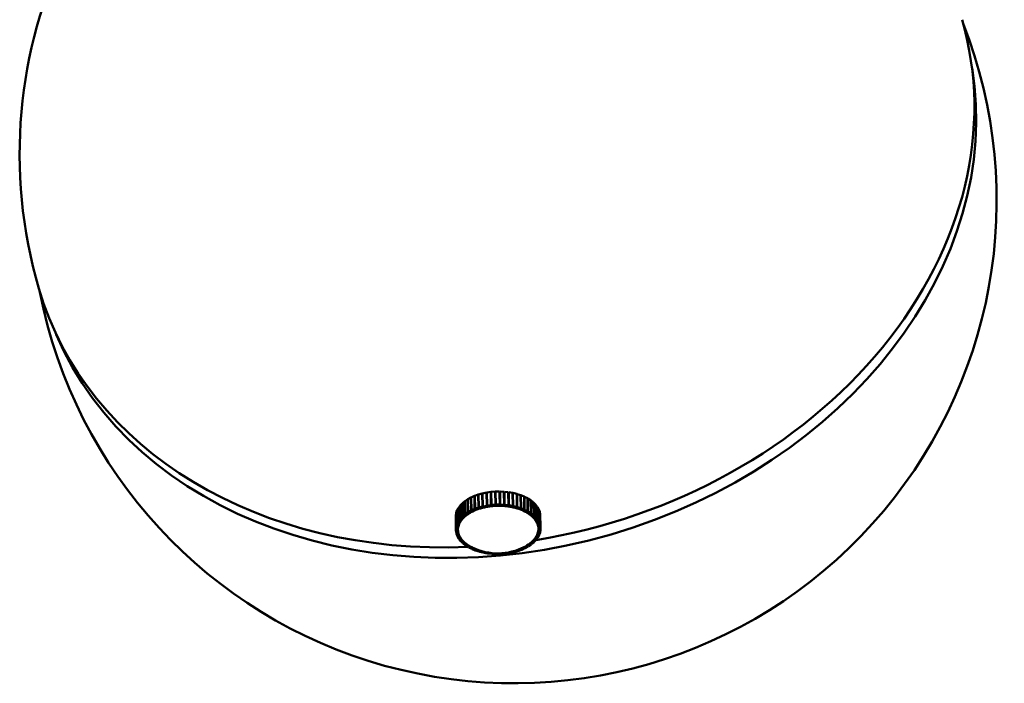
# Model space of a CAD drawing. Header units: millimetres. Extents: x 584 to 3241, y 318 to 2270.
# Tile 17 of 21: x 2802 to 2924, y 1016 to 1098. Entities that reach past the tile are written whole.
import ezdxf

# ---------------------------------------------------------------- set-up
doc = ezdxf.new("R2010")
doc.units = ezdxf.units.MM
doc.header["$LTSCALE"] = 12
doc.layers.add('Widoczne (ISO)', color=7, linetype='Continuous', lineweight=50)
doc.layers.add('Widoczne wąskie (ISO)', color=7, linetype='Continuous', lineweight=50)

msp = doc.modelspace()

# ---------------------------------------------------------------- linework, layer by layer
at = {"layer": 'Widoczne (ISO)'}
for p, q in [((2858.44, 1039.04), (2858.04, 1038.86)), ((2858.48, 1039.01), (2858.44, 1039.04)), ((2858.46, 1037.42), (2858.44, 1039.04)), ((2858.91, 1039.21), (2858.48, 1039.05)), ((2858.48, 1039.05), (2858.51, 1037.43)), ((2858.96, 1039.16), (2858.91, 1039.21)), ((2858.94, 1037.59), (2858.91, 1039.21)), ((2859.41, 1039.35), (2858.96, 1039.22)), ((2858.96, 1039.22), (2858.98, 1037.6)), ((2859.46, 1039.29), (2859.41, 1039.35)), ((2859.44, 1037.73), (2859.41, 1039.35)), ((2859.93, 1039.46), (2859.46, 1039.36)), ((2859.46, 1039.36), (2859.48, 1037.74)), ((2859.98, 1039.37), (2859.93, 1039.46)), ((2859.96, 1037.83), (2859.93, 1039.46)), ((2860.47, 1039.53), (2859.98, 1039.46)), ((2859.98, 1039.46), (2860.01, 1037.84)), ((2860.52, 1039.4), (2860.47, 1039.53)), ((2860.49, 1037.91), (2860.47, 1039.53)), ((2861.02, 1039.58), (2860.52, 1039.54)), ((2860.52, 1039.54), (2860.54, 1037.92)), ((2861.04, 1039.43), (2861.02, 1039.58)), ((2861.04, 1037.95), (2861.02, 1039.58)), ((2861.07, 1037.81), (2861.04, 1039.43)), ((2861.57, 1039.59), (2861.07, 1039.58)), ((2861.07, 1039.58), (2861.09, 1037.96)), ((2861.57, 1039.44), (2861.57, 1039.59)), ((2861.59, 1037.96), (2861.57, 1039.59)), ((2861.59, 1037.82), (2861.57, 1039.44)), ((2861.59, 1039.44), (2861.62, 1039.59)), ((2861.59, 1039.44), (2861.62, 1037.82)), ((2861.62, 1039.59), (2861.64, 1037.96)), ((2862.11, 1039.56), (2861.62, 1039.59)), ((2862.14, 1037.94), (2862.11, 1039.56)), ((2862.12, 1039.42), (2862.16, 1039.56)), ((2862.16, 1039.56), (2862.19, 1037.94)), ((2862.65, 1039.51), (2862.16, 1039.56)), ((2862.68, 1037.88), (2862.65, 1039.51)), ((2862.66, 1039.41), (2862.7, 1039.5)), ((2862.7, 1039.5), (2862.73, 1037.88)), ((2863.18, 1039.42), (2862.7, 1039.5)), ((2863.2, 1037.79), (2863.18, 1039.42)), ((2863.18, 1039.34), (2863.23, 1039.41)), ((2863.23, 1039.41), (2863.25, 1037.78)), ((2863.69, 1039.29), (2863.23, 1039.41)), ((2863.71, 1037.67), (2863.69, 1039.29)), ((2863.69, 1039.24), (2863.73, 1039.28)), ((2863.73, 1039.28), (2863.75, 1037.66)), ((2864.17, 1039.14), (2863.73, 1039.28)), ((2864.19, 1037.52), (2864.17, 1039.14)), ((2864.17, 1039.09), (2864.21, 1039.13)), ((2864.21, 1039.13), (2864.23, 1037.5)), ((2864.62, 1038.96), (2864.21, 1039.13)), ((2864.64, 1037.34), (2864.62, 1038.96)), ((2856.65, 1037.82), (2856.45, 1037.55)), ((2856.67, 1037.82), (2856.65, 1037.82)), ((2856.67, 1036.2), (2856.65, 1037.82)), ((2856.92, 1038.11), (2856.67, 1037.85)), ((2856.67, 1037.85), (2856.7, 1036.23)), ((2856.95, 1038.1), (2856.92, 1038.11)), ((2856.94, 1036.48), (2856.92, 1038.11)), ((2857.24, 1038.37), (2856.95, 1038.13)), ((2856.95, 1038.13), (2856.97, 1036.51)), ((2857.27, 1038.36), (2857.24, 1038.37)), ((2857.26, 1036.75), (2857.24, 1038.37)), ((2857.6, 1038.62), (2857.27, 1038.4)), ((2857.27, 1038.4), (2857.29, 1036.77)), ((2857.63, 1038.6), (2857.6, 1038.62)), ((2857.62, 1037), (2857.6, 1038.62)), ((2858, 1038.84), (2857.63, 1038.64)), ((2857.63, 1038.64), (2857.66, 1037.02)), ((2858.04, 1038.82), (2858, 1038.84)), ((2858.02, 1037.22), (2858, 1038.84)), ((2858.04, 1038.86), (2858.06, 1037.24)), ((2859.48, 1037.74), (2859.96, 1037.83)), ((2859.56, 1037.6), (2859.48, 1037.74)), ((2860.04, 1037.7), (2859.96, 1037.83)), ((2860.01, 1037.84), (2860.49, 1037.91)), ((2860.06, 1037.7), (2860.01, 1037.84)), ((2860.04, 1037.7), (2860.04, 1037.76)), ((2860.06, 1037.7), (2860.3, 1037.73)), ((2860.3, 1037.73), (2860.55, 1037.77)), ((2860.55, 1037.77), (2860.49, 1037.91)), ((2860.54, 1037.92), (2861.04, 1037.95)), ((2860.57, 1037.77), (2860.54, 1037.92)), ((2860.55, 1037.77), (2860.55, 1037.9)), ((2860.57, 1037.77), (2860.82, 1037.79)), ((2860.82, 1037.79), (2861.07, 1037.81)), ((2861.07, 1037.81), (2861.04, 1037.95)), ((2861.09, 1037.81), (2861.09, 1037.96)), ((2861.09, 1037.96), (2861.59, 1037.96)), ((2861.09, 1037.81), (2861.34, 1037.81)), ((2861.34, 1037.81), (2861.59, 1037.82)), ((2861.59, 1037.82), (2861.59, 1037.96)), ((2861.62, 1037.82), (2861.64, 1037.96)), ((2861.62, 1037.82), (2861.87, 1037.81)), ((2861.64, 1037.96), (2862.14, 1037.94)), ((2861.87, 1037.81), (2862.11, 1037.8)), ((2862.11, 1037.8), (2862.14, 1037.94)), ((2862.14, 1037.79), (2862.19, 1037.94)), ((2862.14, 1037.93), (2862.14, 1037.79)), ((2862.14, 1037.79), (2862.38, 1037.77)), ((2862.19, 1037.94), (2862.68, 1037.88)), ((2862.38, 1037.77), (2862.63, 1037.74)), ((2862.63, 1037.74), (2862.68, 1037.88)), ((2862.65, 1037.74), (2862.73, 1037.88)), ((2862.65, 1037.8), (2862.65, 1037.74)), ((2862.65, 1037.74), (2862.89, 1037.7)), ((2862.73, 1037.88), (2863.2, 1037.79)), ((2863.13, 1037.65), (2863.2, 1037.79)), ((2863.15, 1037.65), (2863.25, 1037.78)), ((2863.25, 1037.78), (2863.71, 1037.67)), ((2864.62, 1038.92), (2864.65, 1038.94)), ((2864.65, 1038.94), (2864.68, 1037.32)), ((2865.03, 1038.75), (2864.65, 1038.94)), ((2865.05, 1037.13), (2865.03, 1038.75)), ((2865.03, 1038.71), (2865.07, 1038.73)), ((2865.07, 1038.73), (2865.09, 1037.11)), ((2865.4, 1038.52), (2865.07, 1038.73)), ((2865.43, 1036.9), (2865.4, 1038.52)), ((2865.4, 1038.48), (2865.44, 1038.5)), ((2865.44, 1038.5), (2865.46, 1036.88)), ((2865.73, 1038.27), (2865.44, 1038.5)), ((2865.76, 1036.64), (2865.73, 1038.27)), ((2865.73, 1038.23), (2865.76, 1038.24)), ((2865.76, 1038.24), (2865.78, 1036.62)), ((2866.02, 1037.99), (2865.76, 1038.24)), ((2866.04, 1036.37), (2866.02, 1037.99)), ((2866.02, 1037.96), (2866.04, 1037.97)), ((2866.04, 1037.97), (2866.06, 1036.34)), ((2866.25, 1037.7), (2866.04, 1037.97)), ((2856.17, 1036.9), (2856.12, 1036.61)), ((2856.12, 1036.61), (2856.14, 1034.99)), ((2856.12, 1036.58), (2856.12, 1036.58)), ((2856.14, 1034.96), (2856.12, 1036.58)), ((2856.27, 1037.22), (2856.17, 1036.93)), ((2856.17, 1036.93), (2856.2, 1035.31)), ((2856.17, 1036.9), (2856.17, 1036.9)), ((2856.19, 1035.28), (2856.17, 1036.9)), ((2856.29, 1037.21), (2856.27, 1037.22)), ((2856.3, 1035.59), (2856.27, 1037.22)), ((2856.43, 1037.52), (2856.28, 1037.24)), ((2856.28, 1037.24), (2856.31, 1035.62)), ((2856.45, 1037.52), (2856.43, 1037.52)), ((2856.46, 1035.9), (2856.43, 1037.52)), ((2856.45, 1037.55), (2856.48, 1035.93)), ((2856.97, 1036.51), (2857.26, 1036.75)), ((2857.17, 1036.43), (2856.97, 1036.51)), ((2857.17, 1036.43), (2857.32, 1036.55)), ((2857.46, 1036.67), (2857.26, 1036.75)), ((2857.29, 1036.77), (2857.62, 1037)), ((2857.48, 1036.68), (2857.29, 1036.77)), ((2857.32, 1036.55), (2857.46, 1036.67)), ((2857.46, 1036.67), (2857.46, 1036.69)), ((2857.48, 1036.68), (2857.64, 1036.79)), ((2857.81, 1036.9), (2857.62, 1037)), ((2857.64, 1036.79), (2857.81, 1036.9)), ((2857.66, 1037.02), (2858.02, 1037.22)), ((2857.83, 1036.91), (2857.66, 1037.02)), ((2857.81, 1036.9), (2857.81, 1036.92)), ((2857.83, 1036.91), (2858.01, 1037.01)), ((2858.01, 1037.01), (2858.19, 1037.11)), ((2858.19, 1037.11), (2858.02, 1037.22)), ((2858.06, 1037.24), (2858.46, 1037.42)), ((2858.21, 1037.12), (2858.06, 1037.24)), ((2858.19, 1037.11), (2858.19, 1037.14)), ((2858.21, 1037.12), (2858.41, 1037.21)), ((2858.41, 1037.21), (2858.61, 1037.3)), ((2858.61, 1037.3), (2858.46, 1037.42)), ((2858.51, 1037.43), (2858.94, 1037.59)), ((2858.63, 1037.31), (2858.51, 1037.43)), ((2858.61, 1037.3), (2858.61, 1037.33)), ((2858.63, 1037.31), (2858.85, 1037.38)), ((2858.85, 1037.38), (2859.06, 1037.46)), ((2859.06, 1037.46), (2858.94, 1037.59)), ((2858.98, 1037.6), (2859.44, 1037.73)), ((2859.09, 1037.47), (2858.98, 1037.6)), ((2859.06, 1037.46), (2859.06, 1037.5)), ((2859.09, 1037.47), (2859.31, 1037.53)), ((2859.31, 1037.53), (2859.54, 1037.59)), ((2859.54, 1037.59), (2859.44, 1037.73)), ((2859.54, 1037.59), (2859.54, 1037.64)), ((2859.56, 1037.6), (2859.8, 1037.65)), ((2859.8, 1037.65), (2860.04, 1037.7)), ((2862.89, 1037.7), (2863.13, 1037.65)), ((2863.15, 1037.69), (2863.15, 1037.65)), ((2863.15, 1037.65), (2863.38, 1037.59)), ((2863.38, 1037.59), (2863.61, 1037.54)), ((2863.61, 1037.54), (2863.71, 1037.67)), ((2863.63, 1037.53), (2863.75, 1037.66)), ((2863.63, 1037.57), (2863.63, 1037.53)), ((2863.63, 1037.53), (2863.85, 1037.46)), ((2863.75, 1037.66), (2864.19, 1037.52)), ((2863.85, 1037.46), (2864.07, 1037.39)), ((2864.07, 1037.39), (2864.19, 1037.52)), ((2864.09, 1037.38), (2864.23, 1037.5)), ((2864.09, 1037.41), (2864.09, 1037.38)), ((2864.09, 1037.38), (2864.29, 1037.3)), ((2864.23, 1037.5), (2864.64, 1037.34)), ((2864.29, 1037.3), (2864.49, 1037.22)), ((2864.49, 1037.22), (2864.64, 1037.34)), ((2864.51, 1037.21), (2864.68, 1037.32)), ((2864.51, 1037.23), (2864.51, 1037.21)), ((2864.51, 1037.21), (2864.7, 1037.11)), ((2864.68, 1037.32), (2865.05, 1037.13)), ((2864.7, 1037.11), (2864.89, 1037.02)), ((2864.89, 1037.02), (2865.05, 1037.13)), ((2864.9, 1037.01), (2865.09, 1037.11)), ((2864.9, 1037.03), (2864.9, 1037.01)), ((2864.9, 1037.01), (2865.07, 1036.9)), ((2865.07, 1036.9), (2865.24, 1036.8)), ((2865.09, 1037.11), (2865.43, 1036.9)), ((2865.24, 1036.8), (2865.43, 1036.9)), ((2865.26, 1036.79), (2865.46, 1036.88)), ((2865.26, 1036.81), (2865.26, 1036.79)), ((2865.26, 1036.79), (2865.41, 1036.67)), ((2865.41, 1036.67), (2865.56, 1036.56)), ((2865.46, 1036.88), (2865.76, 1036.64)), ((2865.56, 1036.56), (2865.76, 1036.64)), ((2865.57, 1036.54), (2865.78, 1036.62)), ((2865.57, 1036.56), (2865.57, 1036.54)), ((2865.57, 1036.54), (2865.7, 1036.42)), ((2865.78, 1036.62), (2866.04, 1036.37)), ((2866.27, 1036.08), (2866.25, 1037.7)), ((2866.25, 1037.67), (2866.27, 1037.68)), ((2866.27, 1037.68), (2866.29, 1036.05)), ((2866.42, 1037.4), (2866.27, 1037.68)), ((2866.45, 1035.78), (2866.42, 1037.4)), ((2866.42, 1037.37), (2866.44, 1037.37)), ((2866.44, 1037.37), (2866.46, 1035.75)), ((2866.55, 1037.09), (2866.44, 1037.37)), ((2866.57, 1035.46), (2866.55, 1037.09)), ((2866.55, 1037.06), (2866.58, 1035.44)), ((2866.55, 1037.06), (2866.55, 1037.06)), ((2866.61, 1036.77), (2866.55, 1037.06)), ((2866.64, 1035.15), (2866.61, 1036.77)), ((2866.61, 1036.74), (2866.62, 1036.74)), ((2866.62, 1036.74), (2866.64, 1035.12)), ((2866.62, 1036.45), (2866.62, 1036.74)), ((2856.2, 1035.31), (2856.3, 1035.59)), ((2856.44, 1035.28), (2856.2, 1035.31)), ((2856.54, 1035.57), (2856.3, 1035.59)), ((2856.31, 1035.62), (2856.46, 1035.9)), ((2856.55, 1035.58), (2856.31, 1035.62)), ((2856.44, 1035.28), (2856.49, 1035.42)), ((2856.44, 1035.27), (2856.44, 1035.28)), ((2856.7, 1035.86), (2856.46, 1035.9)), ((2856.48, 1035.93), (2856.67, 1036.2)), ((2856.7, 1035.87), (2856.48, 1035.93)), ((2856.49, 1035.42), (2856.54, 1035.57)), ((2856.54, 1035.57), (2856.54, 1035.58)), ((2856.55, 1035.58), (2856.62, 1035.72)), ((2856.62, 1035.72), (2856.7, 1035.86)), ((2856.9, 1036.14), (2856.67, 1036.2)), ((2856.7, 1036.23), (2856.94, 1036.48)), ((2856.91, 1036.16), (2856.7, 1036.23)), ((2856.7, 1035.87), (2856.8, 1036.01)), ((2856.7, 1035.86), (2856.7, 1035.88)), ((2856.8, 1036.01), (2856.9, 1036.14)), ((2856.9, 1036.14), (2856.9, 1036.16)), ((2856.91, 1036.16), (2857.04, 1036.29)), ((2857.16, 1036.41), (2856.94, 1036.48)), ((2857.04, 1036.29), (2857.16, 1036.41)), ((2857.16, 1036.41), (2857.16, 1036.43)), ((2865.7, 1036.42), (2865.82, 1036.29)), ((2865.82, 1036.29), (2866.04, 1036.37)), ((2865.83, 1036.28), (2866.06, 1036.34)), ((2865.83, 1036.3), (2865.83, 1036.28)), ((2865.83, 1036.28), (2865.94, 1036.15)), ((2865.94, 1036.15), (2866.04, 1036.02)), ((2866.04, 1036.02), (2866.27, 1036.08)), ((2866.05, 1036), (2866.29, 1036.05)), ((2866.05, 1036.02), (2866.05, 1036)), ((2866.05, 1036), (2866.13, 1035.87)), ((2866.06, 1036.34), (2866.27, 1036.08)), ((2866.13, 1035.87), (2866.21, 1035.73)), ((2866.21, 1035.73), (2866.45, 1035.78)), ((2866.22, 1035.72), (2866.46, 1035.75)), ((2866.22, 1035.73), (2866.22, 1035.72)), ((2866.22, 1035.72), (2866.27, 1035.57)), ((2866.27, 1035.57), (2866.33, 1035.43)), ((2866.29, 1036.05), (2866.45, 1035.78)), ((2866.33, 1035.43), (2866.57, 1035.46)), ((2866.33, 1035.42), (2866.58, 1035.44)), ((2866.33, 1035.43), (2866.33, 1035.42)), ((2866.33, 1035.42), (2866.36, 1035.27)), ((2866.46, 1035.75), (2866.57, 1035.46)), ((2866.58, 1035.44), (2866.64, 1035.15)), ((2866.64, 1034.82), (2866.62, 1036.45)), ((2856.14, 1034.99), (2856.19, 1035.28)), ((2856.39, 1034.97), (2856.14, 1034.99)), ((2856.39, 1034.96), (2856.14, 1034.96)), ((2856.14, 1034.66), (2856.14, 1034.96)), ((2856.39, 1034.67), (2856.14, 1034.66)), ((2856.15, 1034.63), (2856.15, 1034.66)), ((2856.4, 1034.65), (2856.15, 1034.63)), ((2856.21, 1034.34), (2856.15, 1034.63)), ((2856.44, 1035.27), (2856.19, 1035.28)), ((2856.45, 1034.36), (2856.21, 1034.34)), ((2856.46, 1034.35), (2856.21, 1034.32)), ((2856.21, 1034.32), (2856.21, 1034.34)), ((2856.32, 1034.03), (2856.21, 1034.32)), ((2856.57, 1034.06), (2856.32, 1034.03)), ((2856.39, 1034.97), (2856.41, 1035.12)), ((2856.39, 1034.96), (2856.39, 1034.97)), ((2856.39, 1034.82), (2856.39, 1034.97)), ((2856.39, 1034.81), (2856.39, 1034.96)), ((2856.39, 1034.81), (2856.39, 1034.82)), ((2856.39, 1034.67), (2856.39, 1034.81)), ((2856.39, 1034.78), (2856.39, 1034.67)), ((2856.4, 1034.65), (2856.39, 1034.74)), ((2856.42, 1034.51), (2856.4, 1034.65)), ((2856.41, 1035.12), (2856.44, 1035.27)), ((2856.45, 1034.36), (2856.42, 1034.51)), ((2856.45, 1034.39), (2856.45, 1034.36)), ((2856.46, 1034.35), (2856.46, 1034.37)), ((2856.51, 1034.21), (2856.46, 1034.35)), ((2856.57, 1034.06), (2856.51, 1034.21)), ((2856.57, 1034.08), (2856.57, 1034.06)), ((2856.57, 1034.05), (2856.57, 1034.07)), ((2866.16, 1034.06), (2866.09, 1033.92)), ((2866.24, 1034.2), (2866.16, 1034.06)), ((2866.29, 1034.36), (2866.24, 1034.21)), ((2866.24, 1034.21), (2866.24, 1034.23)), ((2866.24, 1034.21), (2866.24, 1034.2)), ((2866.24, 1034.21), (2866.49, 1034.19)), ((2866.24, 1034.2), (2866.48, 1034.16)), ((2866.34, 1034.5), (2866.29, 1034.36)), ((2866.48, 1034.16), (2866.33, 1033.88)), ((2866.35, 1034.51), (2866.34, 1034.54)), ((2866.34, 1034.52), (2866.34, 1034.5)), ((2866.34, 1034.5), (2866.59, 1034.47)), ((2866.37, 1034.66), (2866.35, 1034.51)), ((2866.35, 1034.51), (2866.59, 1034.5)), ((2866.36, 1035.27), (2866.39, 1035.13)), ((2866.39, 1034.81), (2866.37, 1034.66)), ((2866.39, 1035.13), (2866.64, 1035.15)), ((2866.39, 1035.13), (2866.39, 1035.11)), ((2866.39, 1035.11), (2866.64, 1035.12)), ((2866.39, 1035.11), (2866.39, 1034.97)), ((2866.39, 1034.97), (2866.39, 1034.96)), ((2866.39, 1034.96), (2866.39, 1034.97)), ((2866.39, 1034.91), (2866.39, 1034.81)), ((2866.39, 1034.82), (2866.64, 1034.82)), ((2866.39, 1034.81), (2866.64, 1034.79)), ((2866.47, 1034.19), (2866.48, 1034.16)), ((2866.59, 1034.47), (2866.49, 1034.19)), ((2866.64, 1034.79), (2866.59, 1034.5)), ((2866.59, 1034.5), (2866.59, 1034.47)), ((2866.64, 1035.12), (2866.64, 1034.82)), ((2866.64, 1034.82), (2866.64, 1034.79)), ((2856.57, 1034.05), (2856.34, 1034)), ((2856.34, 1034), (2856.34, 1034.03)), ((2856.49, 1033.73), (2856.34, 1034)), ((2856.73, 1033.78), (2856.49, 1033.73)), ((2856.74, 1033.76), (2856.51, 1033.7)), ((2856.51, 1033.7), (2856.51, 1033.73)), ((2856.72, 1033.44), (2856.51, 1033.7)), ((2856.65, 1033.91), (2856.57, 1034.05)), ((2856.73, 1033.78), (2856.65, 1033.91)), ((2856.95, 1033.5), (2856.72, 1033.44)), ((2856.73, 1033.79), (2856.73, 1033.78)), ((2856.74, 1033.76), (2856.74, 1033.77)), ((2856.84, 1033.63), (2856.74, 1033.76)), ((2856.96, 1033.49), (2856.74, 1033.41)), ((2856.74, 1033.41), (2856.74, 1033.44)), ((2857, 1033.16), (2856.74, 1033.41)), ((2856.95, 1033.5), (2856.84, 1033.63)), ((2856.95, 1033.51), (2856.95, 1033.5)), ((2856.96, 1033.49), (2856.96, 1033.49)), ((2857.09, 1033.36), (2856.96, 1033.49)), ((2857.21, 1033.24), (2857, 1033.16)), ((2857.23, 1033.23), (2857.03, 1033.14)), ((2857.03, 1033.14), (2857.03, 1033.17)), ((2857.32, 1032.9), (2857.03, 1033.14)), ((2857.21, 1033.24), (2857.09, 1033.36)), ((2857.21, 1033.24), (2857.21, 1033.24)), ((2857.23, 1033.23), (2857.23, 1033.23)), ((2857.38, 1033.11), (2857.23, 1033.23)), ((2857.52, 1032.99), (2857.32, 1032.9)), ((2857.54, 1032.98), (2857.36, 1032.88)), ((2857.36, 1032.88), (2857.36, 1032.92)), ((2857.69, 1032.67), (2857.36, 1032.88)), ((2857.52, 1032.99), (2857.38, 1033.11)), ((2857.52, 1033), (2857.52, 1032.99)), ((2857.54, 1032.98), (2857.54, 1032.99)), ((2857.71, 1032.88), (2857.54, 1032.98)), ((2857.88, 1032.77), (2857.71, 1032.88)), ((2864.96, 1032.87), (2864.77, 1032.77)), ((2864.96, 1032.87), (2864.96, 1032.87)), ((2864.96, 1032.87), (2865.13, 1032.76)), ((2865.14, 1032.99), (2864.97, 1032.88)), ((2864.97, 1032.88), (2864.97, 1032.88)), ((2864.97, 1032.88), (2865.16, 1032.78)), ((2865.31, 1033.1), (2865.14, 1032.99)), ((2865.49, 1033.01), (2865.16, 1032.78)), ((2865.31, 1033.11), (2865.31, 1033.1)), ((2865.31, 1033.1), (2865.49, 1033.01)), ((2865.47, 1033.23), (2865.32, 1033.11)), ((2865.32, 1033.11), (2865.32, 1033.12)), ((2865.32, 1033.11), (2865.52, 1033.03)), ((2865.61, 1033.35), (2865.47, 1033.23)), ((2865.49, 1033.04), (2865.49, 1033.01)), ((2865.81, 1033.27), (2865.52, 1033.03)), ((2865.61, 1033.36), (2865.61, 1033.35)), ((2865.61, 1033.35), (2865.81, 1033.27)), ((2865.75, 1033.49), (2865.62, 1033.37)), ((2865.62, 1033.37), (2865.62, 1033.37)), ((2865.62, 1033.37), (2865.84, 1033.3)), ((2865.87, 1033.62), (2865.75, 1033.49)), ((2865.81, 1033.3), (2865.81, 1033.27)), ((2866.09, 1033.55), (2865.84, 1033.3)), ((2865.87, 1033.63), (2865.87, 1033.62)), ((2865.87, 1033.62), (2866.09, 1033.55)), ((2865.98, 1033.77), (2865.88, 1033.64)), ((2865.88, 1033.64), (2865.88, 1033.64)), ((2865.88, 1033.64), (2866.11, 1033.58)), ((2866.08, 1033.91), (2865.98, 1033.77)), ((2866.08, 1033.92), (2866.08, 1033.91)), ((2866.08, 1033.91), (2866.31, 1033.85)), ((2866.09, 1033.92), (2866.09, 1033.93)), ((2866.09, 1033.92), (2866.33, 1033.88)), ((2866.09, 1033.58), (2866.09, 1033.55)), ((2866.31, 1033.85), (2866.11, 1033.58)), ((2866.31, 1033.88), (2866.31, 1033.85)), ((2857.88, 1032.77), (2857.69, 1032.67)), ((2857.9, 1032.76), (2857.73, 1032.65)), ((2857.73, 1032.65), (2857.73, 1032.69)), ((2858.11, 1032.46), (2857.73, 1032.65)), ((2857.88, 1032.78), (2857.88, 1032.77)), ((2857.9, 1032.76), (2857.9, 1032.77)), ((2858.08, 1032.67), (2857.9, 1032.76)), ((2858.27, 1032.57), (2858.08, 1032.67)), ((2858.27, 1032.57), (2858.11, 1032.46)), ((2858.29, 1032.56), (2858.14, 1032.44)), ((2858.14, 1032.44), (2858.14, 1032.49)), ((2858.55, 1032.28), (2858.14, 1032.44)), ((2858.27, 1032.57), (2858.27, 1032.57)), ((2858.29, 1032.56), (2858.29, 1032.57)), ((2858.38, 1032.53), (2858.29, 1032.56)), ((2858.69, 1032.39), (2858.55, 1032.28)), ((2858.71, 1032.39), (2858.59, 1032.26)), ((2858.59, 1032.26), (2858.59, 1032.31)), ((2859.03, 1032.12), (2858.59, 1032.26)), ((2859.14, 1032.24), (2859.03, 1032.12)), ((2859.16, 1032.23), (2859.07, 1032.11)), ((2859.07, 1032.11), (2859.07, 1032.17)), ((2859.53, 1032), (2859.07, 1032.11)), ((2859.61, 1032.1), (2859.53, 1032)), ((2859.64, 1032.1), (2859.58, 1031.99)), ((2859.58, 1031.99), (2859.58, 1032.06)), ((2860.06, 1031.9), (2859.58, 1031.99)), ((2860.11, 1032), (2860.06, 1031.9)), ((2860.11, 1031.9), (2860.1, 1031.99)), ((2860.14, 1032), (2860.11, 1031.9)), ((2860.6, 1031.84), (2860.11, 1031.9)), ((2860.63, 1031.93), (2860.6, 1031.84)), ((2860.65, 1031.84), (2860.64, 1031.93)), ((2860.66, 1031.93), (2860.65, 1031.84)), ((2861.14, 1031.82), (2860.65, 1031.84)), ((2861.16, 1031.9), (2861.14, 1031.82)), ((2861.19, 1031.9), (2861.19, 1031.82)), ((2861.69, 1031.82), (2861.19, 1031.82)), ((2861.69, 1031.91), (2861.69, 1031.82)), ((2861.69, 1031.91), (2861.69, 1031.82)), ((2861.73, 1031.91), (2861.74, 1031.83)), ((2862.24, 1031.86), (2861.74, 1031.83)), ((2862.22, 1031.95), (2862.24, 1031.86)), ((2862.24, 1031.95), (2862.24, 1031.86)), ((2862.26, 1031.96), (2862.29, 1031.87)), ((2862.78, 1031.94), (2862.29, 1031.87)), ((2862.74, 1032.04), (2862.78, 1031.94)), ((2862.77, 1032.04), (2862.83, 1031.95)), ((2862.78, 1032.03), (2862.78, 1031.94)), ((2863.3, 1032.04), (2862.83, 1031.95)), ((2863.24, 1032.15), (2863.3, 1032.04)), ((2863.26, 1032.16), (2863.35, 1032.05)), ((2863.3, 1032.12), (2863.3, 1032.04)), ((2863.8, 1032.18), (2863.35, 1032.05)), ((2863.71, 1032.3), (2863.8, 1032.18)), ((2863.73, 1032.31), (2863.85, 1032.19)), ((2863.8, 1032.24), (2863.8, 1032.18)), ((2864.28, 1032.35), (2863.85, 1032.19)), ((2864.15, 1032.47), (2864.28, 1032.35)), ((2864.17, 1032.48), (2864.32, 1032.36)), ((2864.28, 1032.4), (2864.28, 1032.35)), ((2864.72, 1032.54), (2864.32, 1032.36)), ((2864.57, 1032.66), (2864.48, 1032.62)), ((2864.57, 1032.66), (2864.57, 1032.66)), ((2864.57, 1032.66), (2864.72, 1032.54)), ((2864.77, 1032.77), (2864.59, 1032.67)), ((2864.59, 1032.67), (2864.59, 1032.67)), ((2864.59, 1032.67), (2864.76, 1032.56)), ((2864.72, 1032.59), (2864.72, 1032.54)), ((2865.13, 1032.76), (2864.76, 1032.56)), ((2865.13, 1032.8), (2865.13, 1032.76))]:
    msp.add_line(p, q, dxfattribs=at)
for centre, radius, start, end in [((2861.67, 1081.51), 59.75, 112.4679, 196.2226), ((2863.34, 1075.76), 60, 190.9582, 21.4869), ((2861.33, 1039.15), 7.25, 244.0661, 297.5931)]:
    msp.add_arc(centre, radius, start, end, dxfattribs=at)
for centre, major_axis, ratio, start_param, end_param in [((2861.67, 1081.51), (57.37, 16.69), 0.800701, 4.558535, 6.283185), ((2861.67, 1081.51), (-57.37, -16.69), 0.800701, 0, 1.273466), ((2861.37, 1036.51), (5, 0.07), 0.585018, 1.622302, 1.62704), ((2861.37, 1036.51), (5, 0.07), 0.585018, 1.51738, 1.522189), ((2861.39, 1034.89), (5, 0.07), 0.585018, 1.781648, 1.886367), ((2861.39, 1034.89), (5, 0.07), 0.585018, 1.676928, 1.781648), ((2861.39, 1034.89), (5, 0.07), 0.585018, 1.572208, 1.676928), ((2861.39, 1034.89), (5, 0.07), 0.585018, 1.467488, 1.572208), ((2861.39, 1034.89), (5, 0.07), 0.585018, 1.362769, 1.467488), ((2861.39, 1034.89), (5, 0.07), 0.585018, 1.258049, 1.362769), ((2861.39, 1034.89), (5, 0.07), 0.585018, 2.514686, 2.619406), ((2861.39, 1034.89), (5, 0.07), 0.585018, 2.409966, 2.514686), ((2861.39, 1034.89), (5, 0.07), 0.585018, 2.305246, 2.409966), ((2861.39, 1034.89), (5, 0.07), 0.585018, 2.200527, 2.305246), ((2861.39, 1034.89), (5, 0.07), 0.585018, 2.095807, 2.200527), ((2861.39, 1034.89), (5, 0.07), 0.585018, 1.991087, 2.095807), ((2861.39, 1034.89), (5, 0.07), 0.585018, 1.886367, 1.991087), ((2861.39, 1034.89), (5, 0.07), 0.585018, 1.153329, 1.258049), ((2861.39, 1034.89), (5, 0.07), 0.585018, 1.048609, 1.153329), ((2861.39, 1034.89), (5, 0.07), 0.585018, 0.94389, 1.048609), ((2861.39, 1034.89), (5, 0.07), 0.585018, 0.83917, 0.94389), ((2861.39, 1034.89), (5, 0.07), 0.585018, 0.73445, 0.83917), ((2861.39, 1034.89), (5, 0.07), 0.585018, 0.62973, 0.73445), ((2861.39, 1034.89), (5, 0.07), 0.585018, 0.525011, 0.62973), ((2861.39, 1034.89), (-5, -0.07), 0.585018, 6.075158, 6.179877), ((2861.39, 1034.89), (-5, -0.07), 0.585018, 5.970438, 6.075158), ((2861.39, 1034.89), (-5, -0.07), 0.585018, 5.865718, 5.970438), ((2861.39, 1034.89), (5, 0.07), 0.585018, 2.619406, 2.724125), ((2861.39, 1034.89), (5, 0.07), 0.585018, 0.420291, 0.525011), ((2861.39, 1034.89), (5, 0.07), 0.585018, 0.315571, 0.420291), ((2861.39, 1034.89), (5, 0.07), 0.585018, 0.210851, 0.315571), ((2861.39, 1034.89), (5, 0.07), 0.585018, 0.106132, 0.210851), ((2861.39, 1034.89), (-5, -0.07), 0.585018, 6.179877, 6.284597), ((2861.39, 1034.89), (-5, -0.07), 0.585018, 0.001412, 0.106132), ((2861.39, 1034.89), (-5, -0.07), 0.585018, 0.106132, 0.210851), ((2861.39, 1034.89), (-5, -0.07), 0.585018, 0.210851, 0.315571), ((2861.39, 1034.89), (5, 0.07), 0.585018, 5.865718, 5.970438), ((2861.39, 1034.89), (5, 0.07), 0.585018, 5.970438, 6.075158), ((2861.39, 1034.89), (5, 0.07), 0.585018, 6.075158, 6.179877), ((2861.39, 1034.89), (5, 0.07), 0.585018, 0.001412, 0.106132), ((2861.39, 1034.89), (5, 0.07), 0.585018, 6.179877, 6.284597), ((2861.39, 1034.89), (-5, -0.07), 0.585018, 0.315571, 0.420291), ((2861.39, 1034.89), (-5, -0.07), 0.585018, 0.420291, 0.525011), ((2861.39, 1034.89), (-5, -0.07), 0.585018, 0.525011, 0.62973), ((2861.39, 1034.89), (-5, -0.07), 0.585018, 0.62973, 0.73445), ((2861.39, 1034.89), (-5, -0.07), 0.585018, 0.73445, 0.83917), ((2861.39, 1034.89), (-5, -0.07), 0.585018, 2.305246, 2.409966), ((2861.39, 1034.89), (-5, -0.07), 0.585018, 2.409966, 2.514686), ((2861.39, 1034.89), (-5, -0.07), 0.585018, 2.514686, 2.619406), ((2861.39, 1034.89), (-5, -0.07), 0.585018, 2.619406, 2.724125), ((2861.39, 1034.89), (-5, -0.07), 0.585018, 0.83917, 0.859327), ((2861.39, 1034.89), (-5, -0.07), 0.585018, 2.282265, 2.305246)]:
    msp.add_ellipse(centre, major_axis=major_axis, ratio=ratio, start_param=start_param, end_param=end_param, dxfattribs=at)
at = {"layer": 'Widoczne wąskie (ISO)'}
msp.add_ellipse((2862.1, 1080.04), major_axis=(-57.17, -16.63), ratio=0.800701, start_param=0.095636, end_param=3.045957, dxfattribs=at)

doc.saveas('drawing.dxf')
